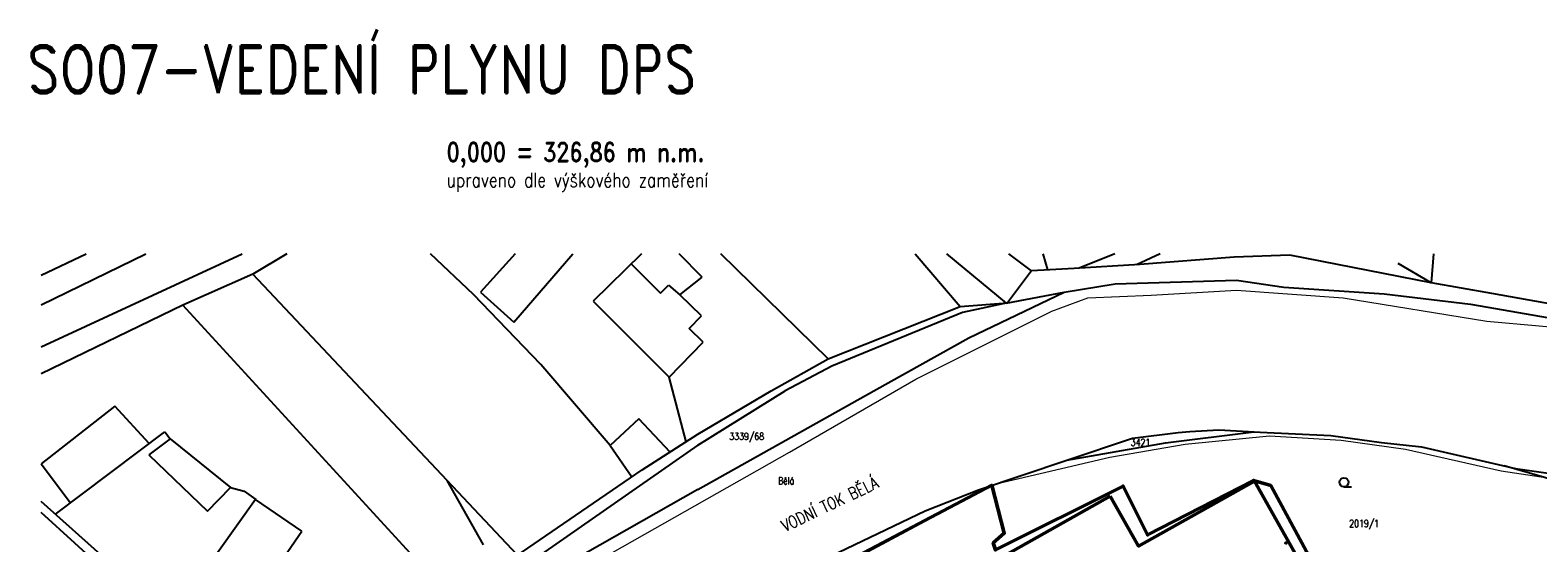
# Model space of a CAD drawing. Header units: millimetres. Extents: x 657207 to 1144608, y -1280639 to -942128.
# Tile 9 of 17: x 657207 to 973810, y -1049948 to -942128. Entities that reach past the tile are written whole.
import ezdxf

# ---------------------------------------------------------------- set-up
doc = ezdxf.new("R2010")
doc.units = ezdxf.units.MM
doc.layers.add('IN_C_TENKA', color=7, linetype='Continuous', lineweight=18)
doc.layers.add('Vrstva 34', color=7, linetype='Continuous', lineweight=0)
doc.layers.add('IN_TEXT', color=7, linetype='Continuous')
doc.layers.add('KATASTR', color=251, linetype='Continuous')
doc.styles.add('Koty', font='romand.shx', dxfattribs={"width": 0.8})

# ---------------------------------------------------------------- blocks, each defined once
blk = doc.blocks.new('Z601')
at = {"layer": 'Vrstva 34', "color": 32, "linetype": 'Continuous', "lineweight": 13}
for p, q in [((-0.25, 0.05), (-0.2, 0.15)), ((-0.25, -0.05), (-0.25, 0.05)), ((-0.2, 0.15), (-0.15, 0.2)), ((-0.15, 0.2), (-0.05, 0.25)), ((-0.15, 0.1), (-0.15, -0.1)), ((-0.05, 0.25), (0.05, 0.25)), ((-0.05, -0.15), (-0.05, 0.15)), ((-0.05, 0.15), (0.05, 0.15)), ((0.05, 0.25), (0.15, 0.2)), ((0.05, 0.15), (0.05, -0.15)), ((0.15, 0.2), (0.2, 0.15)), ((0.15, -0.1), (0.15, 0.1)), ((0.2, 0.15), (0.25, 0.05)), ((0.25, 0.05), (0.25, -0.05)), ((-0.2, -0.15), (-0.25, -0.05)), ((-0.15, -0.2), (-0.2, -0.15)), ((-0.15, -0.1), (-0.05, -0.15)), ((-0.05, -0.25), (-0.15, -0.2)), ((0.05, -0.25), (-0.05, -0.25)), ((0.05, -0.15), (0.15, -0.1)), ((0.15, -0.2), (0.05, -0.25)), ((0.2, -0.15), (0.15, -0.2)), ((0.25, -0.05), (0.2, -0.15))]:
    blk.add_line(p, q, dxfattribs=at)

msp = doc.modelspace()

# ---------------------------------------------------------------- linework, layer by layer
at = {"layer": 'IN_C_TENKA', "color": 152}
for points in [[(659496.7, -1098290.8), (676988.1, -1094578.6), (699594.6, -1088446.5), (715742.2, -1083928.2), (732535.7, -1078764.3), (758210.3, -1063756.9), (779525.1, -1051976.8), (816634.4, -1030881.4), (843165.5, -1015545), (871777.5, -1001248.3), (879320.6, -998389), (892586.2, -997869.1), (910533.7, -996829.4), (932903.1, -998389), (963075.7, -1003327.8), (1007027.8, -1007245.3), (1037813.6, -1005936.1), (1057348.4, -1004624.9)], [(1057348.4, -1041384.4), (1046760.5, -1041769.1), (1014519.8, -1040236.8), (982419.6, -1037296.2), (966102, -1034890.3), (946039.4, -1030345.7), (932493, -1028427.6), (917437.6, -1027480.7), (899750.1, -1029269.4), (883957.7, -1032004.9), (859144.3, -1037836.6), (827917.3, -1054319), (799932.1, -1069090.3), (758273.7, -1091078.7), (745936.9, -1099153.6), (734921.7, -1108329.2), (710468.3, -1128698.7), (709639.9, -1132517.9), (716976.2, -1156486.8), (727014.2, -1176889.6), (735840.2, -1215314.4), (740053.4, -1249190.8), (741413.2, -1261231), (741254.4, -1264708.1)]]:
    msp.add_lwpolyline(points, dxfattribs=at)
at = {"layer": 'IN_C_TENKA', "color": 165, "lineweight": 50}
msp.add_lwpolyline([(758273.7, -1091078.7), (859144.3, -1037836.6), (859144.3, -1037836.6), (861767.6, -1047918.5), (859459, -1049941.4), (859897, -1051436.8), (886697.6, -1037995.1), (891845, -1048258.2), (914104, -1036800.6), (917716.7, -1037896.4), (930361.5, -1061195)], dxfattribs=at)
at = {"layer": 'KATASTR'}
for p, q in [((659496.7, -1008716.1), (701711.7, -989164.3)), ((659496.7, -999873.2), (681501.7, -989164.3)), ((659496.7, -993640.8), (668986.6, -989164.3)), ((711134.6, -989164.3), (703948.7, -993410.3)), ((750336.4, -997714.7), (741250.5, -989164.3)), ((759079.1, -989164.3), (751777.5, -997223.2)), ((758772, -1003560.4), (771194.3, -989164.3)), ((785593.8, -989164.3), (775467.5, -999110.2)), ((798357.2, -994050.3), (793505, -989164.3)), ((824812.4, -1011262.8), (802273.5, -989164.3)), ((843017.7, -989164.3), (852487, -1000238.3)), ((849605, -989164.3), (862162.2, -999518.3)), ((867497.4, -992754.8), (862713.8, -989164.3)), ((869895.5, -989164.3), (870850.3, -992556.8)), ((884964, -989164.3), (877510.8, -992163.4)), ((894518.1, -989164.3), (889512.7, -991454.5)), ((910016.3, -989885.9), (890213.7, -991413.1)), ((921725.2, -989477.2), (910016.3, -989885.9)), ((951441, -995233.2), (921725.2, -989477.2)), ((951933, -989164.3), (951441, -995233.2)), ((703948.7, -993410.3), (689251.1, -999983.3)), ((759523.3, -1052523), (703948.7, -993410.3)), ((783444.6, -991275.2), (789602.2, -997423.6)), ((793655.2, -997793), (798357.2, -994050.3)), ((867497.4, -992754.8), (862463.8, -999460.9)), ((876435.9, -992226.9), (867497.4, -992754.8)), ((890213.7, -991413.1), (876435.9, -992226.9)), ((951441, -995233.2), (944458.8, -991201.9)), ((751777.5, -997223.2), (758772, -1003560.4)), ((789602.2, -997423.6), (791288.2, -995734.9)), ((791288.2, -995734.9), (793655.2, -997793)), ((854312.5, -1006846.1), (874330.8, -997200.5)), ((862162.2, -999518.3), (874330.8, -997200.5)), ((874330.8, -997200.5), (885065.6, -995450.3)), ((885065.6, -995450.3), (910499.6, -994707.1)), ((910499.6, -994707.1), (920465, -996193.5)), ((920465, -996193.5), (941556.4, -997590.3)), ((964127.9, -997491.9), (951441, -995233.2)), ((689251.1, -999983.3), (659496.7, -1014413.5)), ((745918, -1061776.6), (689251.1, -999983.3)), ((764414.8, -1012418.6), (750336.4, -997714.7)), ((775467.5, -999110.2), (791395.3, -1015133.1)), ((798166, -1002177.8), (793655.2, -997793)), ((824812.4, -1011262.8), (852487, -1000238.3)), ((852487, -1000238.3), (862463.8, -999460.9)), ((862463.8, -999460.9), (853001.7, -1001472.7)), ((941556.4, -997590.3), (959645.2, -999754.8)), ((959645.2, -999754.8), (982768, -1003776.7)), ((982789, -1000814.1), (964127.9, -997491.9)), ((795574.4, -1004844), (798166, -1002177.8)), ((853001.7, -1001472.7), (825520, -1012787.3)), ((798568.2, -1007754.1), (795574.4, -1004844)), ((791395.3, -1015133.1), (798568.2, -1007754.1)), ((834405.9, -1017989.9), (854312.5, -1006846.1)), ((779005.3, -1029478.6), (764414.8, -1012418.6)), ((812816.4, -1017989.9), (824812.4, -1011262.8)), ((825520, -1012787.3), (815760.4, -1017989.9)), ((794930.1, -1028684.3), (791395.3, -1015133.1)), ((797397.2, -1038707.5), (834405.9, -1017989.9)), ((675022, -1021212), (659496.7, -1033319.5)), ((682182.4, -1029055.5), (675022, -1021212)), ((785056.1, -1023843.3), (779005.3, -1029478.6)), ((791570.6, -1030838), (785056.1, -1023843.3)), ((662495.6, -1043911.1), (685472.7, -1026572.6)), ((686609.1, -1028078.5), (682162.3, -1031434)), ((685472.7, -1026572.6), (686609.1, -1028078.5)), ((686609.1, -1028078.5), (699250.7, -1038326.6)), ((785744.1, -1034573.5), (797397.2, -1027102.6)), ((874866.7, -1032524), (888724.6, -1027942.7)), ((874866.7, -1032524), (895621, -1028890.3)), ((888724.6, -1027942.7), (898247.8, -1026742.9)), ((895621, -1028890.3), (914139.5, -1026608.2)), ((898247.8, -1026742.9), (900719.5, -1026518.4)), ((900719.5, -1026518.4), (906786.2, -1026181.5)), ((906786.2, -1026181.5), (915493.1, -1026686.8)), ((915493.1, -1026686.8), (930366.7, -1027358.5)), ((930366.7, -1027358.5), (940964.8, -1028872)), ((940964.8, -1028872), (949409.5, -1029779.4)), ((682162.3, -1031434), (694443.7, -1043301.3)), ((797397.2, -1029390.9), (750050.6, -1062441)), ((779005.3, -1029478.6), (783530.4, -1036088.9)), ((949409.5, -1029779.4), (969113.7, -1034316.6)), ((659496.7, -1033319.5), (665677.3, -1041510.2)), ((746453.9, -1061469.7), (785744.1, -1034573.5)), ((856356.6, -1038778.6), (874866.7, -1032524)), ((996419.9, -1042383.1), (966748.5, -1033772)), ((969113.7, -1034316.6), (976942.9, -1035438.1)), ((694443.7, -1043301.3), (699250.7, -1038326.6)), ((699250.7, -1038326.6), (702119.9, -1039049.8)), ((752374.3, -1050371.1), (744799.5, -1036861.9)), ((797397.2, -1070814.6), (859144.3, -1037836.6)), ((859144.3, -1037836.6), (861767.6, -1047918.5)), ((859897, -1051436.8), (886697.6, -1037995.1)), ((886697.6, -1037995.1), (891845, -1048258.2)), ((891845, -1048258.2), (914104, -1036800.6)), ((914104, -1036800.6), (917716.7, -1037896.4)), ((917716.7, -1037896.4), (930361.5, -1061195)), ((933102.3, -1038130.3), (934675.4, -1038130.3)), ((678895.4, -1058532.4), (659496.7, -1041237.4)), ((704549.6, -1040823.4), (688710.4, -1062988.9)), ((702119.9, -1039049.8), (704567.3, -1040798.7)), ((714241.6, -1047478.3), (704549.6, -1040823.4)), ((797397.2, -1038707.5), (743984.2, -1069089.3)), ((845151.4, -1043191.6), (856356.6, -1038778.6)), ((673635.1, -1056481.9), (659496.7, -1043572.5)), ((822023.4, -1054279.2), (845151.4, -1043191.6)), ((699180, -1069413.4), (714241.6, -1047478.3)), ((861767.6, -1047918.5), (859459, -1049941.4)), ((859459, -1049941.4), (859897, -1051436.8))]:
    msp.add_line(p, q, dxfattribs=at)
for points in [[(797397.2, -1029390.9), (815760.4, -1017989.9)], [(797397.2, -1027102.6), (812816.4, -1017989.9)]]:
    msp.add_lwpolyline(points, dxfattribs=at)
at = {"layer": 'KATASTR', "color": 7, "lineweight": 50}
msp.add_lwpolyline([(884012.1, -1040132.1), (858667.2, -1054393.4), (875322.1, -1083992.1), (925012.1, -1056052.1), (914282.1, -1037002.1), (889962.1, -1050622.1), (884012.1, -1040132.1)], dxfattribs=at)
at = {"layer": 'KATASTR'}
msp.add_circle((933102.3, -1037201.3), 929, dxfattribs=at)

# ---------------------------------------------------------------- block references
at = {"layer": 'Vrstva 34', "color": 32, "linetype": 'Continuous', "lineweight": 13, "xscale": 999.9976228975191, "yscale": 999.9976228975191, "zscale": 999.9976228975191, "rotation": 9.727428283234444}
msp.add_blockref('Z601', (920952.2, -1049955.4), dxfattribs=at)

# ---------------------------------------------------------------- texts
at = {"layer": 'IN_TEXT', "attachment_point": 1, "style": 'Koty'}
for s, insert, char_height, width in [('SO07-VEDENÍ PLYNU DPS', (656551.7, -945361.7), 10000, 174471.648), ('0,000 = 326,86 m n.m.', (744661.5, -965768.4), 4000, 99663.693), ('upraveno dle výškového zaměření', (744661.5, -972120.9), 3000, 71557.615)]:
    msp.add_mtext(s, dxfattribs=dict(at, insert=insert, char_height=char_height, width=width))
at = {"layer": 'IN_TEXT', "insert": (814615.9, -1045427.4), "char_height": 2500, "width": 34296.584, "attachment_point": 1, "rotation": 25.519609, "style": 'Koty'}
msp.add_mtext('VODNÍ TOK BĚLÁ', dxfattribs=at)
at = {"layer": 'KATASTR', "char_height": 1500, "width": 486.766, "attachment_point": 1, "style": 'Koty'}
for s, insert in [('3339/68', (804024.8, -1026814.5)), ('3421', (888319.6, -1028076.6)), ('Bělá', (814261.1, -1036140.2)), ('2019/1', (934194.4, -1045118.3))]:
    msp.add_mtext(s, dxfattribs=dict(at, insert=insert))

doc.saveas('drawing.dxf')
